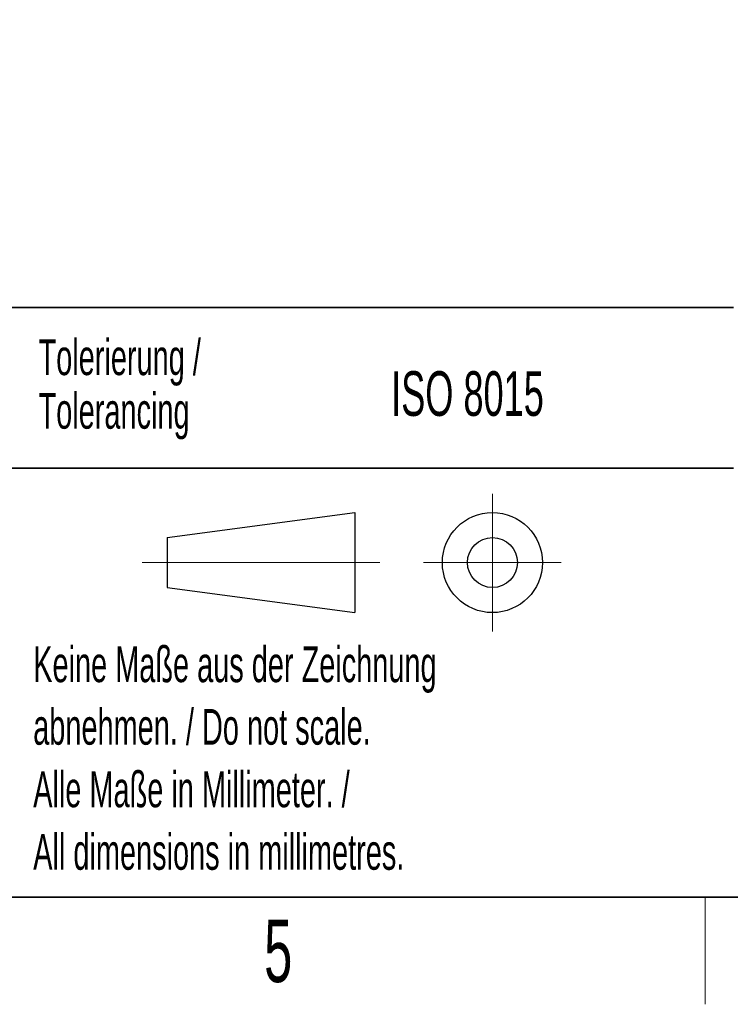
# Paper-space layout 'Blatt2' of a CAD drawing. Header units: millimetres. Extents: x 5 to 418, y 2 to 292.
# Tile 46 of 59: x 226 to 266, y 6 to 61. Entities that reach past the tile are written whole.
import ezdxf

# ---------------------------------------------------------------- set-up
doc = ezdxf.new("R2010")
doc.units = ezdxf.units.MM
doc.layers.add('SLD-0', color=7, linetype='Continuous')
doc.styles.add('SLDTEXTSTYLE0', font='TXT', dxfattribs={"width": 0.7})
doc.styles.add('SLDTEXTSTYLE1', font='TXT', dxfattribs={"width": 0.605})

psp = doc.layouts.new('Blatt2')

# ---------------------------------------------------------------- linework, layer by layer
at = {"layer": 'SLD-0', "lineweight": 35}
for p, q in [((225.616731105, 45), (266.3304509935, 45)), ((225.616731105, 36), (266.3304509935, 36)), ((26, 12), (408, 12)), ((225.616731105, 12), (266.3304509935, 12))]:
    psp.add_line(p, q, dxfattribs=at)
at = {"layer": 'SLD-0', "lineweight": 18}
for p, q in [((252.8396209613, 34.5746449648), (252.8396209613, 26.8746449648)), ((233.2396209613, 30.7246449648), (246.5396209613, 30.7246449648)), ((248.9896209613, 30.7246449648), (256.6896209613, 30.7246449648)), ((264.75, 6), (264.75, 12))]:
    psp.add_line(p, q, dxfattribs=at)
at = {"layer": 'SLD-0', "lineweight": 25}
for p, q in [((234.6396209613, 32.1246449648), (245.1396209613, 33.5246449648)), ((245.1396209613, 33.5246449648), (245.1396209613, 27.9246449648)), ((234.6396209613, 32.1246449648), (234.6396209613, 29.3246449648)), ((234.6396209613, 29.3246449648), (245.1396209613, 27.9246449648))]:
    psp.add_line(p, q, dxfattribs=at)
for radius in [2.799999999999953, 1.399999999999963]:
    psp.add_circle((252.8396209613, 30.7246449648), radius, dxfattribs=at)

# ---------------------------------------------------------------- texts
at = {"layer": 'SLD-0', "color": 7, "attachment_point": 1}
for s, insert, char_height, style in [('Basisgerät mit Zubehör', (157.8861124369, 60.6776046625), 5.0270833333, 'SLDTEXTSTYLE0'), ('basic device with accessories', (159.2751749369, 53.0184801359), 3.7041666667, 'SLDTEXTSTYLE1')]:
    psp.add_mtext(s, dxfattribs=dict(at, insert=insert, char_height=char_height, style=style))
at = {"layer": 'SLD-0', "style": 'SLDTEXTSTYLE1'}
for s, insert, char_height, attachment_point in [('Tolerierung /', (227.4390961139, 43.2172116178), 2, 1), ('ISO 8015', (247.1715762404, 41.4342036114), 2.5, 1), ('Tolerancing', (227.4390961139, 40.2172115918), 2, 1), ('Keine Maße aus der Zeichnung', (227.1404191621, 26.0307047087), 2, 1), ('abnehmen. / Do not scale.', (227.1404191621, 22.5307046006), 2, 1), ('Alle Maße in Millimeter. /', (227.1404191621, 19.0307044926), 2, 1), ('All dimensions in millimetres.', (227.1404191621, 15.5307043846), 2, 1), ('5', (240.8527123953, 10.7429955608), 3.5, 2)]:
    psp.add_mtext(s, dxfattribs=dict(at, insert=insert, char_height=char_height, attachment_point=attachment_point))

doc.saveas('drawing.dxf')
